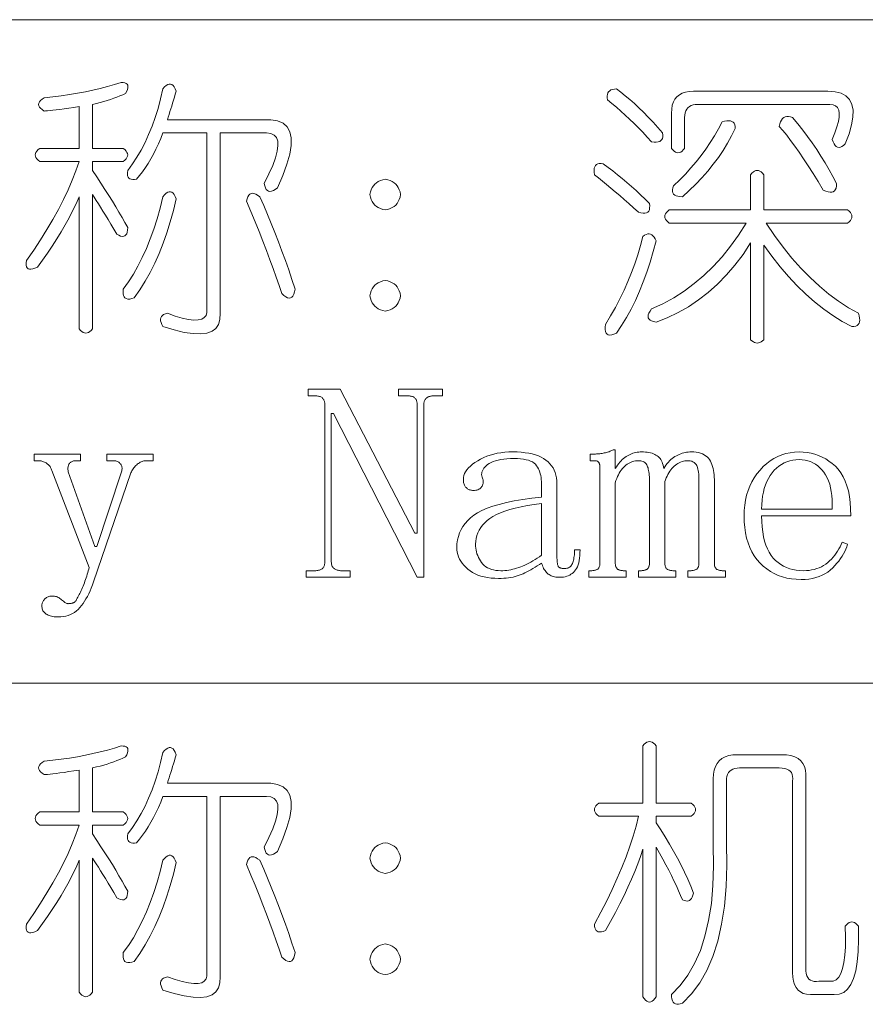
# Model space of a CAD drawing. Extents: x 1 to 297, y 1 to 210.
# Tile 102 of 171: x 209 to 220, y 16 to 29. Entities that reach past the tile are written whole.
import ezdxf

# ---------------------------------------------------------------- set-up
doc = ezdxf.new("R2010")
doc.units = 0

msp = doc.modelspace()

# ---------------------------------------------------------------- linework, layer by layer
at = {"color": 7, "lineweight": 13}
for p, q in [((196.872, 28.882), (295.987, 28.882)), ((196.872, 20.264), (295.987, 20.264))]:
    msp.add_line(p, q, dxfattribs=at)
for points in [[(210.129, 28.068), (210.155, 28.066), (210.177, 28.062), (210.194, 28.055), (210.207, 28.045), (210.215, 28.032), (210.218, 28.016), (210.217, 27.998), (210.211, 27.976), (210.201, 27.952), (210.186, 27.925), (210.151, 27.908), (210.114, 27.892), (210.075, 27.876), (210.035, 27.861), (209.993, 27.846), (209.949, 27.832), (209.904, 27.819), (209.857, 27.806), (209.808, 27.794), (209.757, 27.782), (209.757, 27.211), (210.157, 27.211), (210.178, 27.194), (210.194, 27.176), (210.205, 27.159), (210.212, 27.142), (210.215, 27.125), (210.212, 27.108), (210.205, 27.091), (210.194, 27.074), (210.178, 27.056), (210.157, 27.039), (209.757, 27.039), (209.757, 26.925), (209.813, 26.84), (209.867, 26.758), (209.919, 26.678), (209.968, 26.6), (210.015, 26.525), (210.059, 26.452), (210.101, 26.381), (210.141, 26.312), (210.179, 26.246), (210.215, 26.182), (210.213, 26.15), (210.209, 26.124), (210.202, 26.102), (210.192, 26.086), (210.179, 26.075), (210.163, 26.069), (210.145, 26.068), (210.123, 26.072), (210.099, 26.082), (210.072, 26.096), (210.033, 26.163), (209.995, 26.227), (209.959, 26.287), (209.925, 26.343), (209.893, 26.396), (209.863, 26.446), (209.834, 26.492), (209.807, 26.535), (209.781, 26.575), (209.757, 26.611), (209.757, 24.868), (209.74, 24.847), (209.723, 24.831), (209.706, 24.82), (209.689, 24.813), (209.672, 24.811), (209.655, 24.813), (209.637, 24.82), (209.62, 24.831), (209.603, 24.847), (209.586, 24.868), (209.586, 26.582), (209.545, 26.491), (209.5, 26.399), (209.453, 26.308), (209.403, 26.216), (209.35, 26.125), (209.295, 26.034), (209.236, 25.942), (209.175, 25.851), (209.11, 25.759), (209.043, 25.668), (209.011, 25.653), (208.983, 25.644), (208.958, 25.64), (208.938, 25.64), (208.922, 25.646), (208.909, 25.658), (208.901, 25.674), (208.897, 25.695), (208.897, 25.722), (208.9, 25.754), (208.995, 25.89), (209.083, 26.024), (209.166, 26.157), (209.243, 26.288), (209.315, 26.418), (209.38, 26.546), (209.44, 26.672), (209.495, 26.796), (209.543, 26.918), (209.586, 27.039), (209.072, 27.039), (209.051, 27.056), (209.035, 27.074), (209.024, 27.091), (209.017, 27.108), (209.015, 27.125), (209.017, 27.142), (209.024, 27.159), (209.035, 27.176), (209.051, 27.194), (209.072, 27.211), (209.586, 27.211), (209.586, 27.754), (209.515, 27.743), (209.449, 27.733), (209.389, 27.724), (209.335, 27.717), (209.286, 27.711), (209.243, 27.706), (209.206, 27.702), (209.175, 27.699), (209.149, 27.697), (209.129, 27.696), (209.103, 27.714), (209.083, 27.731), (209.069, 27.748), (209.06, 27.765), (209.057, 27.782), (209.06, 27.799), (209.069, 27.816), (209.083, 27.834), (209.103, 27.851), (209.129, 27.868), (209.242, 27.88), (209.352, 27.894), (209.459, 27.91), (209.563, 27.927), (209.665, 27.946), (209.763, 27.967), (209.859, 27.99), (209.952, 28.014), (210.042, 28.04)], [(210.843, 27.954), (210.832, 27.914), (210.82, 27.875), (210.809, 27.836), (210.797, 27.798), (210.786, 27.761), (210.775, 27.724), (210.763, 27.688), (210.752, 27.652), (210.74, 27.617), (210.729, 27.582), (212.072, 27.582), (212.16, 27.568), (212.231, 27.538), (212.283, 27.49), (212.319, 27.427), (212.336, 27.346), (212.336, 27.25), (212.318, 27.136), (212.282, 27.006), (212.229, 26.86), (212.157, 26.696), (212.13, 26.676), (212.105, 26.662), (212.082, 26.654), (212.061, 26.651), (212.043, 26.654), (212.027, 26.662), (212.013, 26.676), (212.002, 26.696), (211.993, 26.722), (211.986, 26.754), (212.048, 26.878), (212.097, 26.99), (212.133, 27.089), (212.155, 27.174), (212.165, 27.246), (212.161, 27.306), (212.144, 27.352), (212.114, 27.384), (212.071, 27.404), (212.015, 27.411), (211.415, 27.411), (211.415, 25.068), (211.412, 24.989), (211.394, 24.924), (211.36, 24.872), (211.309, 24.835), (211.243, 24.811), (211.161, 24.8), (211.063, 24.804), (210.948, 24.821), (210.818, 24.852), (210.672, 24.896), (210.657, 24.924), (210.647, 24.949), (210.641, 24.972), (210.64, 24.992), (210.643, 25.011), (210.651, 25.027), (210.664, 25.04), (210.681, 25.052), (210.703, 25.061), (210.729, 25.068), (210.832, 25.032), (210.923, 25.006), (211.003, 24.989), (211.072, 24.981), (211.129, 24.982), (211.175, 24.992), (211.209, 25.012), (211.232, 25.04), (211.243, 25.078), (211.243, 25.125), (211.243, 27.411), (210.672, 27.411), (210.643, 27.338), (210.612, 27.268), (210.581, 27.201), (210.548, 27.136), (210.515, 27.075), (210.48, 27.016), (210.444, 26.961), (210.407, 26.908), (210.368, 26.858), (210.329, 26.811), (210.302, 26.807), (210.279, 26.806), (210.259, 26.809), (210.242, 26.815), (210.229, 26.825), (210.219, 26.838), (210.213, 26.855), (210.21, 26.875), (210.211, 26.898), (210.215, 26.925), (210.276, 27.008), (210.333, 27.095), (210.388, 27.188), (210.439, 27.286), (210.486, 27.389), (210.53, 27.498), (210.571, 27.611), (210.608, 27.73), (210.641, 27.853), (210.672, 27.982), (210.694, 28.008), (210.715, 28.027), (210.735, 28.04), (210.754, 28.046), (210.772, 28.046), (210.788, 28.04), (210.804, 28.028), (210.818, 28.01), (210.831, 27.985)], [(216.557, 27.982), (216.615, 27.94), (216.673, 27.895), (216.731, 27.847), (216.791, 27.795), (216.85, 27.739), (216.911, 27.68), (216.971, 27.618), (217.033, 27.552), (217.095, 27.483), (217.157, 27.411), (217.161, 27.384), (217.161, 27.36), (217.157, 27.34), (217.148, 27.324), (217.136, 27.311), (217.12, 27.301), (217.099, 27.295), (217.075, 27.292), (217.047, 27.292), (217.015, 27.296), (216.957, 27.358), (216.9, 27.419), (216.843, 27.477), (216.786, 27.534), (216.729, 27.589), (216.672, 27.643), (216.615, 27.694), (216.557, 27.744), (216.5, 27.793), (216.443, 27.839), (216.439, 27.866), (216.439, 27.891), (216.441, 27.912), (216.448, 27.931), (216.457, 27.946), (216.471, 27.959), (216.487, 27.969), (216.507, 27.976), (216.531, 27.981)], [(217.272, 27.668), (217.275, 27.722), (217.283, 27.771), (217.297, 27.814), (217.317, 27.851), (217.343, 27.882), (217.375, 27.908), (217.412, 27.928), (217.455, 27.942), (217.503, 27.951), (217.557, 27.954), (219.3, 27.954), (219.395, 27.947), (219.474, 27.926), (219.537, 27.892), (219.584, 27.844), (219.615, 27.782), (219.629, 27.707), (219.628, 27.618), (219.611, 27.515), (219.578, 27.398), (219.529, 27.268), (219.507, 27.248), (219.485, 27.234), (219.465, 27.225), (219.447, 27.222), (219.429, 27.225), (219.412, 27.234), (219.397, 27.248), (219.383, 27.268), (219.369, 27.294), (219.357, 27.325), (219.393, 27.412), (219.42, 27.49), (219.439, 27.558), (219.449, 27.618), (219.45, 27.668), (219.443, 27.709), (219.427, 27.741), (219.403, 27.764), (219.37, 27.778), (219.329, 27.782), (217.615, 27.782), (217.582, 27.78), (217.553, 27.775), (217.527, 27.767), (217.505, 27.755), (217.486, 27.739), (217.471, 27.72), (217.459, 27.698), (217.45, 27.672), (217.445, 27.643), (217.443, 27.611), (217.443, 27.211), (217.426, 27.19), (217.409, 27.174), (217.392, 27.163), (217.375, 27.156), (217.357, 27.154), (217.34, 27.156), (217.323, 27.163), (217.306, 27.174), (217.289, 27.19), (217.272, 27.211)], [(217.929, 27.554), (217.961, 27.563), (217.991, 27.568), (218.016, 27.57), (218.039, 27.567), (218.057, 27.561), (218.073, 27.55), (218.085, 27.536), (218.093, 27.517), (218.099, 27.494), (218.1, 27.468), (218.052, 27.372), (218, 27.277), (217.943, 27.184), (217.881, 27.093), (217.815, 27.004), (217.744, 26.916), (217.668, 26.83), (217.588, 26.746), (217.504, 26.663), (217.415, 26.582), (217.383, 26.584), (217.355, 26.588), (217.332, 26.595), (217.314, 26.605), (217.3, 26.618), (217.291, 26.634), (217.287, 26.652), (217.287, 26.674), (217.291, 26.698), (217.3, 26.725), (217.379, 26.8), (217.453, 26.877), (217.525, 26.956), (217.593, 27.036), (217.657, 27.118), (217.719, 27.202), (217.776, 27.287), (217.831, 27.374), (217.881, 27.463)], [(218.672, 27.496), (218.679, 27.528), (218.688, 27.556), (218.699, 27.579), (218.713, 27.597), (218.729, 27.611), (218.747, 27.62), (218.768, 27.624), (218.791, 27.624), (218.816, 27.62), (218.843, 27.611), (218.911, 27.53), (218.976, 27.448), (219.039, 27.366), (219.099, 27.282), (219.157, 27.196), (219.213, 27.11), (219.267, 27.023), (219.319, 26.934), (219.368, 26.844), (219.415, 26.754), (219.413, 26.722), (219.408, 26.695), (219.399, 26.674), (219.387, 26.658), (219.372, 26.646), (219.353, 26.64), (219.331, 26.64), (219.305, 26.644), (219.276, 26.653), (219.243, 26.668), (219.176, 26.779), (219.111, 26.884), (219.048, 26.982), (218.987, 27.075), (218.929, 27.161), (218.873, 27.24), (218.819, 27.314), (218.768, 27.381), (218.719, 27.442)], [(216.386, 27.011), (216.449, 26.964), (216.511, 26.917), (216.572, 26.868), (216.633, 26.819), (216.693, 26.768), (216.753, 26.716), (216.812, 26.663), (216.871, 26.608), (216.929, 26.553), (216.986, 26.496), (216.99, 26.464), (216.989, 26.437), (216.985, 26.414), (216.977, 26.396), (216.965, 26.382), (216.948, 26.373), (216.928, 26.368), (216.904, 26.368), (216.875, 26.373), (216.843, 26.382), (216.781, 26.438), (216.72, 26.493), (216.66, 26.546), (216.601, 26.597), (216.543, 26.646), (216.487, 26.694), (216.431, 26.74), (216.377, 26.784), (216.324, 26.827), (216.272, 26.868), (216.268, 26.9), (216.267, 26.928), (216.27, 26.953), (216.276, 26.973), (216.286, 26.989), (216.299, 27.002), (216.316, 27.01), (216.336, 27.014), (216.359, 27.014)], [(218.3, 26.868), (218.317, 26.888), (218.335, 26.904), (218.352, 26.916), (218.369, 26.923), (218.386, 26.925), (218.403, 26.923), (218.42, 26.916), (218.437, 26.904), (218.455, 26.888), (218.472, 26.868), (218.472, 26.411), (219.557, 26.411), (219.578, 26.394), (219.594, 26.376), (219.605, 26.359), (219.612, 26.342), (219.615, 26.325), (219.612, 26.308), (219.605, 26.291), (219.594, 26.274), (219.578, 26.256), (219.557, 26.239), (218.5, 26.239), (218.61, 26.078), (218.722, 25.927), (218.836, 25.786), (218.953, 25.654), (219.072, 25.532), (219.193, 25.42), (219.316, 25.317), (219.442, 25.224), (219.57, 25.141), (219.7, 25.068), (219.71, 25.035), (219.715, 25.006), (219.717, 24.98), (219.714, 24.958), (219.707, 24.939), (219.697, 24.924), (219.682, 24.912), (219.664, 24.903), (219.641, 24.898), (219.615, 24.896), (219.49, 24.964), (219.368, 25.039), (219.248, 25.124), (219.13, 25.216), (219.015, 25.318), (218.901, 25.428), (218.791, 25.546), (218.682, 25.674), (218.576, 25.809), (218.472, 25.954), (218.472, 24.725), (218.455, 24.71), (218.437, 24.698), (218.42, 24.689), (218.403, 24.684), (218.386, 24.682), (218.369, 24.684), (218.352, 24.689), (218.335, 24.698), (218.317, 24.71), (218.3, 24.725), (218.3, 25.982), (218.201, 25.833), (218.096, 25.694), (217.986, 25.566), (217.871, 25.447), (217.75, 25.339), (217.625, 25.242), (217.494, 25.154), (217.359, 25.077), (217.218, 25.01), (217.072, 24.954), (217.04, 24.96), (217.015, 24.97), (216.995, 24.981), (216.98, 24.995), (216.972, 25.011), (216.969, 25.029), (216.972, 25.05), (216.98, 25.072), (216.995, 25.098), (217.015, 25.125), (217.161, 25.193), (217.301, 25.27), (217.437, 25.357), (217.568, 25.454), (217.693, 25.561), (217.813, 25.677), (217.929, 25.803), (218.039, 25.939), (218.143, 26.084), (218.243, 26.239), (217.243, 26.239), (217.223, 26.256), (217.207, 26.274), (217.195, 26.291), (217.188, 26.308), (217.186, 26.325), (217.188, 26.342), (217.195, 26.359), (217.207, 26.376), (217.223, 26.394), (217.243, 26.411), (218.3, 26.411)], [(213.557, 26.811), (213.59, 26.804), (213.62, 26.794), (213.647, 26.781), (213.672, 26.765), (213.693, 26.746), (213.712, 26.725), (213.727, 26.701), (213.74, 26.674), (213.75, 26.644), (213.757, 26.611), (213.75, 26.578), (213.74, 26.548), (213.727, 26.521), (213.712, 26.496), (213.693, 26.475), (213.672, 26.456), (213.647, 26.441), (213.62, 26.428), (213.59, 26.418), (213.557, 26.411), (213.525, 26.418), (213.495, 26.428), (213.467, 26.441), (213.443, 26.456), (213.422, 26.475), (213.403, 26.496), (213.387, 26.521), (213.375, 26.548), (213.365, 26.578), (213.357, 26.611), (213.365, 26.644), (213.375, 26.674), (213.387, 26.701), (213.403, 26.725), (213.422, 26.746), (213.443, 26.765), (213.467, 26.781), (213.495, 26.794), (213.525, 26.804)], [(210.672, 26.582), (210.694, 26.608), (210.715, 26.627), (210.735, 26.64), (210.754, 26.646), (210.772, 26.646), (210.788, 26.64), (210.804, 26.628), (210.818, 26.61), (210.831, 26.585), (210.843, 26.554), (210.807, 26.402), (210.767, 26.255), (210.722, 26.114), (210.674, 25.978), (210.622, 25.846), (210.565, 25.72), (210.505, 25.6), (210.441, 25.484), (210.373, 25.373), (210.3, 25.268), (210.268, 25.259), (210.24, 25.254), (210.215, 25.254), (210.195, 25.259), (210.179, 25.268), (210.167, 25.282), (210.158, 25.3), (210.154, 25.323), (210.154, 25.35), (210.157, 25.382), (210.224, 25.476), (210.288, 25.576), (210.348, 25.682), (210.404, 25.794), (210.457, 25.911), (210.507, 26.034), (210.553, 26.162), (210.596, 26.296), (210.636, 26.436)], [(211.757, 26.525), (211.764, 26.556), (211.773, 26.582), (211.785, 26.602), (211.799, 26.616), (211.815, 26.625), (211.833, 26.628), (211.853, 26.625), (211.876, 26.616), (211.901, 26.602), (211.929, 26.582), (211.98, 26.467), (212.029, 26.351), (212.078, 26.234), (212.125, 26.116), (212.172, 25.996), (212.217, 25.876), (212.261, 25.754), (212.304, 25.631), (212.345, 25.507), (212.386, 25.382), (212.379, 25.346), (212.37, 25.316), (212.359, 25.293), (212.345, 25.277), (212.329, 25.268), (212.311, 25.266), (212.29, 25.27), (212.267, 25.282), (212.242, 25.3), (212.215, 25.325), (212.179, 25.43), (212.141, 25.538), (212.101, 25.649), (212.059, 25.764), (212.015, 25.882), (211.968, 26.004), (211.919, 26.129), (211.867, 26.258), (211.813, 26.39)], [(217.072, 26.011), (217.036, 25.87), (216.996, 25.734), (216.953, 25.603), (216.907, 25.476), (216.857, 25.354), (216.804, 25.236), (216.748, 25.123), (216.688, 25.014), (216.624, 24.91), (216.557, 24.811), (216.525, 24.796), (216.497, 24.788), (216.473, 24.785), (216.452, 24.788), (216.436, 24.796), (216.424, 24.811), (216.415, 24.831), (216.411, 24.856), (216.411, 24.888), (216.415, 24.925), (216.481, 25.034), (216.544, 25.144), (216.602, 25.256), (216.657, 25.368), (216.707, 25.482), (216.754, 25.597), (216.797, 25.713), (216.835, 25.83), (216.87, 25.948), (216.9, 26.068), (216.923, 26.083), (216.944, 26.093), (216.964, 26.099), (216.983, 26.1), (217, 26.096), (217.017, 26.088), (217.032, 26.076), (217.047, 26.059), (217.06, 26.037)], [(213.557, 25.496), (213.59, 25.489), (213.62, 25.479), (213.647, 25.466), (213.672, 25.451), (213.693, 25.432), (213.712, 25.411), (213.727, 25.386), (213.74, 25.359), (213.75, 25.329), (213.757, 25.296), (213.75, 25.264), (213.74, 25.234), (213.727, 25.206), (213.712, 25.182), (213.693, 25.161), (213.672, 25.142), (213.647, 25.126), (213.62, 25.114), (213.59, 25.104), (213.557, 25.096), (213.525, 25.104), (213.495, 25.114), (213.467, 25.126), (213.443, 25.142), (213.422, 25.161), (213.403, 25.182), (213.387, 25.206), (213.375, 25.234), (213.365, 25.264), (213.357, 25.296), (213.365, 25.329), (213.375, 25.359), (213.387, 25.386), (213.403, 25.411), (213.422, 25.432), (213.443, 25.451), (213.467, 25.466), (213.495, 25.479), (213.525, 25.489)], [(213.943, 22.211), (213.972, 22.211), (213.972, 23.882), (213.971, 23.893), (213.971, 23.904), (213.969, 23.914), (213.967, 23.923), (213.965, 23.932), (213.961, 23.94), (213.958, 23.948), (213.953, 23.955), (213.949, 23.962), (213.943, 23.968), (213.937, 23.973), (213.93, 23.978), (213.922, 23.982), (213.913, 23.986), (213.904, 23.989), (213.893, 23.992), (213.882, 23.994), (213.87, 23.995), (213.857, 23.996), (213.843, 23.996), (213.729, 23.996), (213.729, 24.082), (214.3, 24.082), (214.3, 23.996), (214.186, 23.996), (214.175, 23.996), (214.164, 23.995), (214.154, 23.994), (214.144, 23.992), (214.134, 23.989), (214.125, 23.986), (214.116, 23.982), (214.108, 23.978), (214.1, 23.973), (214.093, 23.968), (214.086, 23.962), (214.08, 23.955), (214.075, 23.948), (214.07, 23.94), (214.066, 23.932), (214.063, 23.923), (214.061, 23.914), (214.059, 23.904), (214.058, 23.893), (214.057, 23.882), (214.057, 21.639), (213.972, 21.639), (212.886, 23.768), (212.857, 23.768), (212.857, 21.839), (212.858, 21.828), (212.859, 21.818), (212.861, 21.808), (212.863, 21.798), (212.866, 21.789), (212.87, 21.781), (212.875, 21.773), (212.88, 21.766), (212.886, 21.76), (212.893, 21.754), (212.9, 21.748), (212.908, 21.743), (212.916, 21.739), (212.925, 21.735), (212.934, 21.732), (212.944, 21.73), (212.954, 21.728), (212.964, 21.726), (212.975, 21.725), (212.986, 21.725), (213.1, 21.725), (213.1, 21.639), (212.529, 21.639), (212.529, 21.725), (212.643, 21.725), (212.657, 21.725), (212.67, 21.726), (212.682, 21.728), (212.693, 21.73), (212.704, 21.732), (212.713, 21.735), (212.722, 21.739), (212.73, 21.743), (212.737, 21.748), (212.743, 21.754), (212.749, 21.76), (212.753, 21.766), (212.758, 21.773), (212.761, 21.781), (212.765, 21.789), (212.767, 21.798), (212.769, 21.808), (212.771, 21.818), (212.771, 21.828), (212.772, 21.839), (212.772, 23.882), (212.771, 23.893), (212.771, 23.904), (212.769, 23.914), (212.767, 23.923), (212.765, 23.932), (212.761, 23.94), (212.758, 23.948), (212.753, 23.955), (212.749, 23.962), (212.743, 23.968), (212.737, 23.973), (212.73, 23.978), (212.722, 23.982), (212.713, 23.986), (212.704, 23.989), (212.693, 23.992), (212.682, 23.994), (212.67, 23.995), (212.657, 23.996), (212.643, 23.996), (212.557, 23.996), (212.557, 24.082), (212.972, 24.082)], [(216.257, 23.239), (216.272, 23.239), (216.286, 23.24), (216.3, 23.241), (216.315, 23.242), (216.329, 23.243), (216.343, 23.244), (216.357, 23.246), (216.372, 23.248), (216.386, 23.251), (216.4, 23.254), (216.414, 23.257), (216.428, 23.26), (216.441, 23.263), (216.453, 23.267), (216.465, 23.271), (216.476, 23.276), (216.486, 23.281), (216.496, 23.286), (216.506, 23.291), (216.515, 23.296), (216.543, 23.296), (216.543, 23.054), (216.558, 23.076), (216.572, 23.097), (216.587, 23.116), (216.603, 23.135), (216.618, 23.152), (216.634, 23.168), (216.65, 23.182), (216.667, 23.195), (216.683, 23.207), (216.7, 23.218), (216.718, 23.227), (216.735, 23.236), (216.753, 23.243), (216.771, 23.25), (216.79, 23.255), (216.808, 23.26), (216.827, 23.263), (216.847, 23.266), (216.866, 23.267), (216.886, 23.268), (216.911, 23.267), (216.935, 23.266), (216.958, 23.263), (216.98, 23.26), (217, 23.255), (217.02, 23.25), (217.038, 23.243), (217.055, 23.236), (217.071, 23.227), (217.086, 23.218), (217.1, 23.207), (217.112, 23.195), (217.124, 23.182), (217.134, 23.168), (217.143, 23.152), (217.151, 23.135), (217.158, 23.116), (217.164, 23.097), (217.168, 23.076), (217.172, 23.054), (217.186, 23.076), (217.201, 23.097), (217.216, 23.116), (217.232, 23.135), (217.248, 23.152), (217.265, 23.168), (217.282, 23.182), (217.3, 23.195), (217.318, 23.207), (217.336, 23.218), (217.355, 23.227), (217.373, 23.236), (217.392, 23.243), (217.411, 23.25), (217.431, 23.255), (217.45, 23.26), (217.469, 23.263), (217.489, 23.266), (217.509, 23.267), (217.529, 23.268), (217.562, 23.267), (217.593, 23.264), (217.622, 23.259), (217.649, 23.252), (217.673, 23.243), (217.696, 23.232), (217.716, 23.219), (217.735, 23.204), (217.751, 23.187), (217.765, 23.168), (217.777, 23.147), (217.788, 23.126), (217.797, 23.103), (217.806, 23.079), (217.813, 23.054), (217.819, 23.027), (217.823, 23), (217.826, 22.971), (217.828, 22.942), (217.829, 22.911), (217.829, 21.825), (217.829, 21.814), (217.83, 21.804), (217.831, 21.794), (217.833, 21.785), (217.836, 21.777), (217.839, 21.769), (217.843, 21.762), (217.847, 21.756), (217.852, 21.751), (217.857, 21.746), (217.863, 21.742), (217.87, 21.739), (217.877, 21.735), (217.885, 21.733), (217.893, 21.73), (217.902, 21.728), (217.911, 21.727), (217.921, 21.726), (217.932, 21.725), (217.943, 21.725), (217.972, 21.725), (217.972, 21.639), (217.486, 21.639), (217.486, 21.725), (217.515, 21.725), (217.526, 21.725), (217.536, 21.726), (217.546, 21.727), (217.556, 21.728), (217.565, 21.73), (217.573, 21.733), (217.581, 21.735), (217.588, 21.739), (217.594, 21.742), (217.6, 21.746), (217.606, 21.751), (217.611, 21.756), (217.615, 21.762), (217.619, 21.769), (217.622, 21.777), (217.624, 21.785), (217.626, 21.794), (217.628, 21.804), (217.629, 21.814), (217.629, 21.825), (217.629, 22.896), (217.628, 22.927), (217.627, 22.955), (217.626, 22.981), (217.623, 23.005), (217.62, 23.027), (217.616, 23.046), (217.611, 23.064), (217.606, 23.079), (217.6, 23.092), (217.593, 23.104), (217.586, 23.113), (217.577, 23.122), (217.568, 23.129), (217.559, 23.136), (217.548, 23.141), (217.537, 23.146), (217.526, 23.149), (217.513, 23.152), (217.5, 23.153), (217.486, 23.154), (217.466, 23.153), (217.447, 23.151), (217.428, 23.147), (217.409, 23.142), (217.391, 23.136), (217.374, 23.128), (217.356, 23.119), (217.34, 23.108), (217.323, 23.096), (217.307, 23.082), (217.292, 23.067), (217.277, 23.051), (217.263, 23.034), (217.25, 23.016), (217.238, 22.996), (217.226, 22.976), (217.215, 22.954), (217.205, 22.931), (217.195, 22.907), (217.186, 22.882), (217.186, 21.825), (217.186, 21.814), (217.187, 21.804), (217.189, 21.794), (217.191, 21.785), (217.193, 21.777), (217.196, 21.769), (217.2, 21.762), (217.204, 21.756), (217.209, 21.751), (217.215, 21.746), (217.221, 21.742), (217.227, 21.739), (217.234, 21.735), (217.242, 21.733), (217.25, 21.73), (217.259, 21.728), (217.269, 21.727), (217.279, 21.726), (217.289, 21.725), (217.3, 21.725), (217.329, 21.725), (217.329, 21.639), (216.843, 21.639), (216.843, 21.725), (216.872, 21.725), (216.883, 21.725), (216.893, 21.726), (216.903, 21.727), (216.913, 21.728), (216.922, 21.73), (216.93, 21.733), (216.938, 21.735), (216.945, 21.739), (216.951, 21.742), (216.957, 21.746), (216.963, 21.751), (216.968, 21.756), (216.972, 21.762), (216.976, 21.769), (216.979, 21.777), (216.981, 21.785), (216.983, 21.794), (216.985, 21.804), (216.986, 21.814), (216.986, 21.825), (216.986, 22.896), (216.986, 22.921), (216.985, 22.945), (216.983, 22.968), (216.981, 22.989), (216.979, 23.009), (216.976, 23.028), (216.972, 23.045), (216.968, 23.061), (216.963, 23.076), (216.957, 23.089), (216.951, 23.101), (216.944, 23.112), (216.935, 23.122), (216.925, 23.13), (216.915, 23.137), (216.903, 23.143), (216.889, 23.148), (216.875, 23.151), (216.86, 23.153), (216.843, 23.154), (216.823, 23.153), (216.804, 23.151), (216.785, 23.147), (216.767, 23.142), (216.748, 23.136), (216.731, 23.128), (216.714, 23.119), (216.697, 23.108), (216.68, 23.096), (216.665, 23.082), (216.649, 23.067), (216.635, 23.051), (216.621, 23.033), (216.607, 23.014), (216.595, 22.993), (216.583, 22.971), (216.572, 22.947), (216.562, 22.922), (216.552, 22.896), (216.543, 22.868), (216.543, 21.825), (216.543, 21.814), (216.544, 21.804), (216.546, 21.794), (216.548, 21.785), (216.55, 21.777), (216.553, 21.769), (216.557, 21.762), (216.561, 21.756), (216.566, 21.751), (216.572, 21.746), (216.578, 21.742), (216.584, 21.739), (216.591, 21.735), (216.599, 21.733), (216.607, 21.73), (216.616, 21.728), (216.626, 21.727), (216.636, 21.726), (216.646, 21.725), (216.657, 21.725), (216.686, 21.725), (216.686, 21.639), (216.2, 21.639), (216.2, 21.725), (216.229, 21.725), (216.24, 21.725), (216.251, 21.726), (216.261, 21.727), (216.27, 21.728), (216.279, 21.73), (216.287, 21.733), (216.295, 21.735), (216.302, 21.739), (216.309, 21.742), (216.315, 21.746), (216.32, 21.751), (216.325, 21.756), (216.329, 21.762), (216.333, 21.769), (216.336, 21.777), (216.339, 21.785), (216.341, 21.794), (216.342, 21.804), (216.343, 21.814), (216.343, 21.825), (216.343, 23.068), (216.343, 23.076), (216.343, 23.084), (216.342, 23.092), (216.341, 23.099), (216.34, 23.105), (216.338, 23.112), (216.336, 23.117), (216.334, 23.123), (216.332, 23.128), (216.329, 23.132), (216.326, 23.136), (216.322, 23.14), (216.318, 23.143), (216.313, 23.146), (216.307, 23.148), (216.301, 23.15), (216.295, 23.152), (216.288, 23.153), (216.28, 23.153), (216.272, 23.154), (216.215, 23.154), (216.215, 23.239)], [(209.786, 22.039), (209.815, 22.039), (210.129, 22.996), (210.134, 23.01), (210.138, 23.024), (210.14, 23.037), (210.141, 23.049), (210.141, 23.061), (210.14, 23.072), (210.137, 23.082), (210.133, 23.092), (210.128, 23.102), (210.122, 23.111), (210.114, 23.119), (210.107, 23.126), (210.098, 23.133), (210.09, 23.138), (210.081, 23.143), (210.071, 23.147), (210.061, 23.15), (210.051, 23.152), (210.04, 23.153), (210.029, 23.154), (209.943, 23.154), (209.943, 23.239), (210.543, 23.239), (210.543, 23.154), (210.457, 23.154), (210.446, 23.153), (210.435, 23.152), (210.423, 23.15), (210.412, 23.147), (210.4, 23.143), (210.389, 23.138), (210.377, 23.133), (210.366, 23.126), (210.355, 23.119), (210.343, 23.111), (210.332, 23.102), (210.321, 23.092), (210.311, 23.082), (210.302, 23.072), (210.293, 23.061), (210.285, 23.049), (210.277, 23.037), (210.27, 23.024), (210.263, 23.01), (210.257, 22.996), (209.772, 21.582), (209.757, 21.54), (209.742, 21.5), (209.726, 21.462), (209.709, 21.426), (209.691, 21.391), (209.673, 21.358), (209.654, 21.328), (209.635, 21.299), (209.614, 21.272), (209.593, 21.246), (209.571, 21.223), (209.548, 21.203), (209.523, 21.184), (209.497, 21.169), (209.47, 21.155), (209.441, 21.144), (209.412, 21.136), (209.381, 21.13), (209.348, 21.126), (209.315, 21.125), (209.295, 21.125), (209.276, 21.126), (209.258, 21.128), (209.241, 21.131), (209.225, 21.134), (209.21, 21.138), (209.196, 21.142), (209.182, 21.148), (209.169, 21.154), (209.157, 21.161), (209.147, 21.168), (209.137, 21.176), (209.128, 21.185), (209.121, 21.195), (209.115, 21.205), (209.109, 21.216), (209.105, 21.228), (209.103, 21.241), (209.101, 21.254), (209.1, 21.268), (209.101, 21.276), (209.102, 21.285), (209.103, 21.294), (209.106, 21.302), (209.109, 21.311), (209.113, 21.319), (209.118, 21.328), (209.123, 21.336), (209.129, 21.345), (209.136, 21.354), (209.143, 21.362), (209.152, 21.369), (209.161, 21.375), (209.17, 21.381), (209.181, 21.386), (209.192, 21.39), (209.203, 21.393), (209.216, 21.395), (209.229, 21.396), (209.243, 21.396), (209.255, 21.396), (209.266, 21.394), (209.277, 21.392), (209.289, 21.388), (209.3, 21.384), (209.312, 21.378), (209.323, 21.372), (209.335, 21.364), (209.346, 21.356), (209.357, 21.346), (209.369, 21.337), (209.379, 21.328), (209.389, 21.321), (209.399, 21.314), (209.407, 21.309), (209.416, 21.304), (209.423, 21.301), (209.431, 21.298), (209.437, 21.297), (209.443, 21.296), (209.452, 21.297), (209.46, 21.297), (209.468, 21.298), (209.475, 21.299), (209.482, 21.3), (209.489, 21.302), (209.496, 21.303), (209.503, 21.306), (209.509, 21.308), (209.515, 21.311), (209.52, 21.314), (209.525, 21.318), (209.53, 21.322), (209.535, 21.327), (209.54, 21.332), (209.544, 21.338), (209.548, 21.345), (209.551, 21.352), (209.554, 21.36), (209.557, 21.368), (209.566, 21.382), (209.575, 21.398), (209.583, 21.414), (209.592, 21.431), (209.6, 21.448), (209.609, 21.466), (209.617, 21.485), (209.626, 21.505), (209.635, 21.525), (209.643, 21.546), (209.652, 21.568), (209.66, 21.59), (209.668, 21.611), (209.675, 21.633), (209.682, 21.655), (209.689, 21.678), (209.696, 21.7), (209.703, 21.722), (209.709, 21.745), (209.715, 21.768), (209.229, 23.025), (209.226, 23.036), (209.222, 23.047), (209.217, 23.057), (209.212, 23.067), (209.206, 23.077), (209.199, 23.086), (209.191, 23.094), (209.183, 23.103), (209.174, 23.11), (209.165, 23.118), (209.154, 23.125), (209.144, 23.131), (209.134, 23.136), (209.123, 23.141), (209.113, 23.145), (209.102, 23.148), (209.091, 23.15), (209.08, 23.152), (209.069, 23.153), (209.057, 23.154), (209, 23.154), (209, 23.239), (209.6, 23.239), (209.6, 23.154), (209.543, 23.154), (209.532, 23.153), (209.521, 23.152), (209.511, 23.15), (209.502, 23.148), (209.493, 23.145), (209.485, 23.141), (209.477, 23.136), (209.47, 23.131), (209.463, 23.125), (209.457, 23.118), (209.452, 23.11), (209.448, 23.102), (209.444, 23.093), (209.441, 23.084), (209.44, 23.073), (209.439, 23.062), (209.438, 23.05), (209.439, 23.038), (209.441, 23.025), (209.443, 23.011)], [(215.029, 21.625), (214.979, 21.626), (214.931, 21.63), (214.885, 21.636), (214.841, 21.644), (214.8, 21.655), (214.761, 21.669), (214.725, 21.684), (214.691, 21.703), (214.659, 21.723), (214.629, 21.746), (214.602, 21.771), (214.577, 21.796), (214.556, 21.822), (214.537, 21.849), (214.522, 21.877), (214.509, 21.905), (214.499, 21.934), (214.492, 21.964), (214.487, 21.994), (214.486, 22.025), (214.488, 22.075), (214.495, 22.124), (214.506, 22.171), (214.521, 22.216), (214.541, 22.259), (214.566, 22.3), (214.594, 22.339), (214.628, 22.377), (214.665, 22.413), (214.707, 22.446), (214.756, 22.478), (214.813, 22.508), (214.879, 22.537), (214.954, 22.563), (215.038, 22.587), (215.13, 22.61), (215.231, 22.631), (215.341, 22.65), (215.459, 22.667), (215.586, 22.682), (215.586, 22.854), (215.585, 22.882), (215.583, 22.909), (215.58, 22.935), (215.576, 22.96), (215.57, 22.984), (215.563, 23.007), (215.554, 23.029), (215.545, 23.05), (215.534, 23.07), (215.522, 23.089), (215.507, 23.107), (215.489, 23.123), (215.468, 23.137), (215.444, 23.149), (215.416, 23.159), (215.385, 23.167), (215.351, 23.174), (215.314, 23.178), (215.273, 23.181), (215.229, 23.182), (215.182, 23.181), (215.137, 23.179), (215.096, 23.175), (215.057, 23.17), (215.022, 23.162), (214.989, 23.154), (214.959, 23.144), (214.932, 23.132), (214.907, 23.118), (214.886, 23.104), (214.867, 23.088), (214.851, 23.072), (214.838, 23.056), (214.827, 23.04), (214.818, 23.023), (214.812, 23.007), (214.809, 22.99), (214.808, 22.973), (214.81, 22.956), (214.815, 22.939), (214.82, 22.928), (214.824, 22.916), (214.827, 22.905), (214.828, 22.894), (214.829, 22.882), (214.828, 22.871), (214.827, 22.859), (214.824, 22.848), (214.82, 22.836), (214.815, 22.825), (214.808, 22.814), (214.801, 22.804), (214.792, 22.796), (214.783, 22.788), (214.772, 22.782), (214.76, 22.777), (214.747, 22.773), (214.732, 22.77), (214.717, 22.768), (214.7, 22.768), (214.689, 22.768), (214.678, 22.769), (214.668, 22.771), (214.658, 22.774), (214.648, 22.777), (214.639, 22.781), (214.631, 22.785), (214.623, 22.791), (214.615, 22.797), (214.607, 22.804), (214.601, 22.811), (214.595, 22.819), (214.589, 22.828), (214.585, 22.838), (214.581, 22.848), (214.577, 22.859), (214.575, 22.871), (214.573, 22.884), (214.572, 22.897), (214.572, 22.911), (214.574, 22.936), (214.579, 22.962), (214.588, 22.987), (214.601, 23.011), (214.618, 23.036), (214.639, 23.06), (214.663, 23.084), (214.691, 23.107), (214.722, 23.131), (214.757, 23.154), (214.795, 23.175), (214.835, 23.195), (214.877, 23.212), (214.92, 23.227), (214.965, 23.239), (215.011, 23.25), (215.059, 23.258), (215.109, 23.263), (215.161, 23.267), (215.215, 23.268), (215.27, 23.267), (215.323, 23.264), (215.373, 23.258), (215.42, 23.251), (215.465, 23.241), (215.506, 23.229), (215.545, 23.215), (215.58, 23.199), (215.613, 23.181), (215.643, 23.161), (215.67, 23.138), (215.695, 23.114), (215.716, 23.088), (215.735, 23.06), (215.75, 23.03), (215.763, 22.999), (215.773, 22.965), (215.78, 22.93), (215.785, 22.893), (215.786, 22.854), (215.786, 21.911), (215.786, 21.889), (215.787, 21.869), (215.788, 21.85), (215.789, 21.834), (215.791, 21.82), (215.794, 21.807), (215.796, 21.796), (215.8, 21.787), (215.803, 21.78), (215.807, 21.775), (215.812, 21.771), (215.817, 21.767), (215.823, 21.764), (215.83, 21.761), (215.838, 21.759), (215.846, 21.757), (215.855, 21.755), (215.865, 21.754), (215.875, 21.754), (215.886, 21.754), (215.9, 21.754), (215.913, 21.756), (215.925, 21.759), (215.936, 21.764), (215.947, 21.77), (215.956, 21.777), (215.965, 21.785), (215.973, 21.795), (215.98, 21.806), (215.986, 21.818), (215.991, 21.831), (215.996, 21.846), (216.001, 21.861), (216.004, 21.877), (216.007, 21.895), (216.01, 21.913), (216.012, 21.932), (216.013, 21.953), (216.014, 21.974), (216.015, 21.996), (216.086, 21.996), (216.085, 21.958), (216.083, 21.921), (216.08, 21.887), (216.075, 21.856), (216.068, 21.827), (216.06, 21.8), (216.051, 21.776), (216.04, 21.754), (216.028, 21.735), (216.015, 21.718), (216, 21.703), (215.984, 21.69), (215.968, 21.678), (215.951, 21.668), (215.932, 21.659), (215.913, 21.652), (215.894, 21.646), (215.873, 21.642), (215.851, 21.64), (215.829, 21.639), (215.809, 21.64), (215.791, 21.641), (215.773, 21.643), (215.756, 21.646), (215.74, 21.65), (215.724, 21.655), (215.71, 21.66), (215.696, 21.667), (215.684, 21.674), (215.672, 21.682), (215.661, 21.691), (215.65, 21.702), (215.64, 21.713), (215.631, 21.726), (215.622, 21.739), (215.613, 21.754), (215.606, 21.77), (215.599, 21.787), (215.592, 21.806), (215.586, 21.825), (215.558, 21.805), (215.53, 21.787), (215.502, 21.769), (215.475, 21.753), (215.448, 21.737), (215.422, 21.723), (215.396, 21.709), (215.371, 21.697), (215.346, 21.685), (215.322, 21.675), (215.297, 21.665), (215.271, 21.657), (215.244, 21.649), (215.217, 21.643), (215.188, 21.637), (215.158, 21.633), (215.127, 21.629), (215.095, 21.627), (215.063, 21.625)], [(218.443, 22.439), (218.445, 22.364), (218.449, 22.294), (218.457, 22.228), (218.467, 22.166), (218.481, 22.109), (218.497, 22.056), (218.517, 22.008), (218.539, 21.964), (218.565, 21.924), (218.593, 21.889), (218.624, 21.858), (218.657, 21.83), (218.691, 21.805), (218.728, 21.784), (218.766, 21.766), (218.807, 21.751), (218.849, 21.74), (218.893, 21.732), (218.938, 21.727), (218.986, 21.725), (219.023, 21.726), (219.058, 21.729), (219.092, 21.735), (219.125, 21.742), (219.157, 21.752), (219.188, 21.764), (219.218, 21.777), (219.247, 21.794), (219.274, 21.812), (219.3, 21.832), (219.325, 21.854), (219.349, 21.877), (219.371, 21.901), (219.392, 21.926), (219.411, 21.952), (219.429, 21.979), (219.445, 22.007), (219.46, 22.036), (219.474, 22.065), (219.486, 22.096), (219.557, 22.068), (219.548, 22.036), (219.536, 22.005), (219.522, 21.974), (219.506, 21.943), (219.488, 21.912), (219.467, 21.882), (219.445, 21.851), (219.42, 21.821), (219.393, 21.791), (219.365, 21.761), (219.333, 21.732), (219.3, 21.707), (219.265, 21.684), (219.227, 21.665), (219.188, 21.648), (219.146, 21.635), (219.102, 21.624), (219.056, 21.617), (219.008, 21.612), (218.957, 21.611), (218.893, 21.613), (218.831, 21.619), (218.771, 21.63), (218.714, 21.645), (218.659, 21.664), (218.607, 21.688), (218.557, 21.716), (218.509, 21.748), (218.464, 21.784), (218.422, 21.825), (218.382, 21.87), (218.347, 21.918), (218.316, 21.97), (218.289, 22.026), (218.266, 22.086), (218.248, 22.149), (218.233, 22.216), (218.223, 22.287), (218.217, 22.361), (218.215, 22.439), (218.217, 22.509), (218.223, 22.577), (218.233, 22.643), (218.248, 22.706), (218.266, 22.766), (218.289, 22.824), (218.316, 22.88), (218.347, 22.933), (218.382, 22.984), (218.422, 23.032), (218.464, 23.077), (218.508, 23.117), (218.554, 23.152), (218.602, 23.183), (218.652, 23.209), (218.704, 23.23), (218.757, 23.247), (218.813, 23.258), (218.87, 23.265), (218.929, 23.268), (218.982, 23.266), (219.035, 23.26), (219.085, 23.251), (219.135, 23.238), (219.182, 23.221), (219.229, 23.201), (219.274, 23.177), (219.317, 23.149), (219.36, 23.117), (219.4, 23.082), (219.438, 23.042), (219.472, 22.997), (219.502, 22.946), (219.528, 22.89), (219.55, 22.829), (219.568, 22.762), (219.582, 22.689), (219.592, 22.611), (219.598, 22.528), (219.6, 22.439)], [(219.357, 22.525), (219.359, 22.586), (219.358, 22.645), (219.354, 22.7), (219.347, 22.752), (219.338, 22.802), (219.326, 22.848), (219.311, 22.891), (219.293, 22.932), (219.273, 22.969), (219.25, 23.004), (219.225, 23.035), (219.199, 23.063), (219.17, 23.087), (219.141, 23.109), (219.109, 23.127), (219.076, 23.142), (219.042, 23.153), (219.006, 23.161), (218.968, 23.166), (218.929, 23.168), (218.887, 23.166), (218.846, 23.161), (218.807, 23.152), (218.77, 23.14), (218.734, 23.125), (218.7, 23.106), (218.667, 23.084), (218.636, 23.058), (218.607, 23.029), (218.579, 22.996), (218.553, 22.961), (218.53, 22.923), (218.51, 22.882), (218.492, 22.839), (218.477, 22.793), (218.465, 22.744), (218.455, 22.693), (218.449, 22.64), (218.444, 22.584), (218.443, 22.525)], [(214.729, 22.068), (214.73, 22.042), (214.732, 22.017), (214.736, 21.993), (214.741, 21.968), (214.748, 21.945), (214.757, 21.921), (214.767, 21.898), (214.779, 21.876), (214.792, 21.854), (214.807, 21.832), (214.824, 21.812), (214.843, 21.794), (214.863, 21.777), (214.885, 21.764), (214.909, 21.752), (214.935, 21.742), (214.963, 21.735), (214.993, 21.729), (215.024, 21.726), (215.057, 21.725), (215.083, 21.725), (215.109, 21.727), (215.135, 21.729), (215.16, 21.733), (215.186, 21.737), (215.212, 21.743), (215.237, 21.749), (215.263, 21.757), (215.289, 21.765), (215.315, 21.775), (215.34, 21.785), (215.367, 21.797), (215.393, 21.809), (215.42, 21.823), (215.447, 21.837), (215.474, 21.853), (215.502, 21.869), (215.529, 21.887), (215.558, 21.905), (215.586, 21.925), (215.586, 22.596), (215.492, 22.584), (215.404, 22.57), (215.322, 22.555), (215.245, 22.538), (215.175, 22.52), (215.111, 22.5), (215.053, 22.478), (215.001, 22.455), (214.955, 22.43), (214.915, 22.404), (214.879, 22.376), (214.848, 22.347), (214.82, 22.316), (214.796, 22.285), (214.775, 22.252), (214.759, 22.218), (214.746, 22.182), (214.736, 22.145), (214.731, 22.107)], [(210.129, 19.45), (210.155, 19.448), (210.177, 19.444), (210.194, 19.437), (210.207, 19.427), (210.215, 19.414), (210.218, 19.398), (210.217, 19.38), (210.211, 19.358), (210.201, 19.334), (210.186, 19.307), (210.151, 19.29), (210.114, 19.274), (210.075, 19.258), (210.035, 19.243), (209.993, 19.228), (209.949, 19.214), (209.904, 19.201), (209.857, 19.188), (209.808, 19.176), (209.757, 19.164), (209.757, 18.592), (210.157, 18.592), (210.178, 18.575), (210.194, 18.558), (210.205, 18.541), (210.212, 18.524), (210.215, 18.507), (210.212, 18.49), (210.205, 18.472), (210.194, 18.455), (210.178, 18.438), (210.157, 18.421), (209.757, 18.421), (209.757, 18.307), (209.813, 18.222), (209.867, 18.14), (209.919, 18.06), (209.968, 17.982), (210.015, 17.907), (210.059, 17.834), (210.101, 17.763), (210.141, 17.694), (210.179, 17.628), (210.215, 17.564), (210.213, 17.532), (210.209, 17.506), (210.202, 17.484), (210.192, 17.468), (210.179, 17.457), (210.163, 17.451), (210.145, 17.45), (210.123, 17.454), (210.099, 17.464), (210.072, 17.478), (210.033, 17.545), (209.995, 17.608), (209.959, 17.668), (209.925, 17.725), (209.893, 17.778), (209.863, 17.828), (209.834, 17.874), (209.807, 17.917), (209.781, 17.956), (209.757, 17.992), (209.757, 16.25), (209.74, 16.229), (209.723, 16.213), (209.706, 16.202), (209.689, 16.195), (209.672, 16.192), (209.655, 16.195), (209.637, 16.202), (209.62, 16.213), (209.603, 16.229), (209.586, 16.25), (209.586, 17.964), (209.545, 17.872), (209.5, 17.781), (209.453, 17.69), (209.403, 17.598), (209.35, 17.507), (209.295, 17.415), (209.236, 17.324), (209.175, 17.232), (209.11, 17.141), (209.043, 17.05), (209.011, 17.035), (208.983, 17.026), (208.958, 17.021), (208.938, 17.022), (208.922, 17.028), (208.909, 17.039), (208.901, 17.056), (208.897, 17.077), (208.897, 17.104), (208.9, 17.135), (208.995, 17.272), (209.083, 17.406), (209.166, 17.539), (209.243, 17.67), (209.315, 17.8), (209.38, 17.927), (209.44, 18.053), (209.495, 18.178), (209.543, 18.3), (209.586, 18.421), (209.072, 18.421), (209.051, 18.438), (209.035, 18.455), (209.024, 18.472), (209.017, 18.49), (209.015, 18.507), (209.017, 18.524), (209.024, 18.541), (209.035, 18.558), (209.051, 18.575), (209.072, 18.592), (209.586, 18.592), (209.586, 19.135), (209.515, 19.124), (209.449, 19.115), (209.389, 19.106), (209.335, 19.099), (209.286, 19.092), (209.243, 19.087), (209.206, 19.083), (209.175, 19.08), (209.149, 19.079), (209.129, 19.078), (209.103, 19.095), (209.083, 19.112), (209.069, 19.13), (209.06, 19.147), (209.057, 19.164), (209.06, 19.181), (209.069, 19.198), (209.083, 19.215), (209.103, 19.232), (209.129, 19.25), (209.242, 19.262), (209.352, 19.276), (209.459, 19.292), (209.563, 19.309), (209.665, 19.328), (209.763, 19.349), (209.859, 19.372), (209.952, 19.396), (210.042, 19.422)], [(217.072, 19.45), (217.072, 18.707), (217.529, 18.707), (217.549, 18.69), (217.565, 18.672), (217.577, 18.655), (217.584, 18.638), (217.586, 18.621), (217.584, 18.604), (217.577, 18.587), (217.565, 18.57), (217.549, 18.552), (217.529, 18.535), (217.072, 18.535), (217.072, 18.45), (217.133, 18.358), (217.192, 18.267), (217.247, 18.175), (217.3, 18.084), (217.35, 17.992), (217.397, 17.901), (217.442, 17.81), (217.483, 17.718), (217.522, 17.627), (217.557, 17.535), (217.551, 17.509), (217.543, 17.486), (217.533, 17.468), (217.521, 17.453), (217.507, 17.442), (217.492, 17.436), (217.475, 17.433), (217.457, 17.435), (217.437, 17.44), (217.415, 17.45), (217.391, 17.508), (217.364, 17.568), (217.336, 17.631), (217.305, 17.696), (217.272, 17.764), (217.236, 17.834), (217.199, 17.906), (217.159, 17.98), (217.116, 18.056), (217.072, 18.135), (217.072, 16.192), (217.055, 16.167), (217.037, 16.147), (217.02, 16.132), (217.003, 16.124), (216.986, 16.121), (216.969, 16.124), (216.952, 16.132), (216.935, 16.147), (216.917, 16.167), (216.9, 16.192), (216.9, 18.107), (216.87, 18.014), (216.835, 17.918), (216.797, 17.82), (216.754, 17.718), (216.707, 17.614), (216.657, 17.507), (216.602, 17.397), (216.544, 17.284), (216.481, 17.168), (216.415, 17.05), (216.387, 17.04), (216.363, 17.035), (216.342, 17.033), (216.323, 17.036), (216.307, 17.042), (216.295, 17.053), (216.285, 17.068), (216.277, 17.086), (216.273, 17.109), (216.272, 17.135), (216.355, 17.288), (216.432, 17.438), (216.503, 17.585), (216.569, 17.73), (216.629, 17.871), (216.683, 18.01), (216.732, 18.145), (216.775, 18.278), (216.812, 18.408), (216.843, 18.535), (216.329, 18.535), (216.308, 18.552), (216.292, 18.57), (216.281, 18.587), (216.274, 18.604), (216.272, 18.621), (216.274, 18.638), (216.281, 18.655), (216.292, 18.672), (216.308, 18.69), (216.329, 18.707), (216.9, 18.707), (216.9, 19.45), (216.917, 19.47), (216.935, 19.486), (216.952, 19.498), (216.969, 19.504), (216.986, 19.507), (217.003, 19.504), (217.02, 19.498), (217.037, 19.486), (217.055, 19.47)], [(210.843, 19.335), (210.832, 19.296), (210.82, 19.256), (210.809, 19.218), (210.797, 19.18), (210.786, 19.142), (210.775, 19.106), (210.763, 19.069), (210.752, 19.034), (210.74, 18.998), (210.729, 18.964), (212.072, 18.964), (212.16, 18.95), (212.231, 18.919), (212.283, 18.872), (212.319, 18.808), (212.336, 18.728), (212.336, 18.631), (212.318, 18.518), (212.282, 18.388), (212.229, 18.241), (212.157, 18.078), (212.13, 18.058), (212.105, 18.044), (212.082, 18.035), (212.061, 18.032), (212.043, 18.035), (212.027, 18.044), (212.013, 18.058), (212.002, 18.078), (211.993, 18.104), (211.986, 18.135), (212.048, 18.26), (212.097, 18.372), (212.133, 18.47), (212.155, 18.556), (212.165, 18.628), (212.161, 18.687), (212.144, 18.733), (212.114, 18.766), (212.071, 18.786), (212.015, 18.792), (211.415, 18.792), (211.415, 16.45), (211.412, 16.371), (211.394, 16.306), (211.36, 16.254), (211.309, 16.216), (211.243, 16.192), (211.161, 16.182), (211.063, 16.186), (210.948, 16.203), (210.818, 16.234), (210.672, 16.278), (210.657, 16.306), (210.647, 16.331), (210.641, 16.354), (210.64, 16.374), (210.643, 16.392), (210.651, 16.408), (210.664, 16.422), (210.681, 16.434), (210.703, 16.443), (210.729, 16.45), (210.832, 16.414), (210.923, 16.388), (211.003, 16.371), (211.072, 16.363), (211.129, 16.364), (211.175, 16.374), (211.209, 16.394), (211.232, 16.422), (211.243, 16.46), (211.243, 16.507), (211.243, 18.792), (210.672, 18.792), (210.643, 18.72), (210.612, 18.65), (210.581, 18.582), (210.548, 18.518), (210.515, 18.457), (210.48, 18.398), (210.444, 18.342), (210.407, 18.29), (210.368, 18.24), (210.329, 18.192), (210.302, 18.188), (210.279, 18.188), (210.259, 18.191), (210.242, 18.197), (210.229, 18.207), (210.219, 18.22), (210.213, 18.236), (210.21, 18.256), (210.211, 18.28), (210.215, 18.307), (210.276, 18.389), (210.333, 18.477), (210.388, 18.57), (210.439, 18.668), (210.486, 18.771), (210.53, 18.879), (210.571, 18.993), (210.608, 19.111), (210.641, 19.235), (210.672, 19.364), (210.694, 19.389), (210.715, 19.408), (210.735, 19.421), (210.754, 19.428), (210.772, 19.428), (210.788, 19.422), (210.804, 19.41), (210.818, 19.391), (210.831, 19.366)], [(218.129, 19.335), (218.7, 19.335), (218.765, 19.332), (218.823, 19.323), (218.873, 19.307), (218.915, 19.285), (218.95, 19.257), (218.978, 19.222), (218.998, 19.181), (219.011, 19.134), (219.017, 19.081), (219.015, 19.021), (219.015, 16.564), (219.016, 16.526), (219.021, 16.493), (219.03, 16.464), (219.042, 16.44), (219.057, 16.421), (219.076, 16.406), (219.099, 16.396), (219.124, 16.39), (219.153, 16.389), (219.186, 16.392), (219.329, 16.392), (219.372, 16.394), (219.41, 16.412), (219.443, 16.445), (219.471, 16.493), (219.493, 16.557), (219.511, 16.636), (219.523, 16.73), (219.53, 16.84), (219.532, 16.966), (219.529, 17.107), (219.546, 17.127), (219.563, 17.143), (219.58, 17.155), (219.597, 17.162), (219.615, 17.164), (219.632, 17.162), (219.649, 17.155), (219.666, 17.143), (219.683, 17.127), (219.7, 17.107), (219.702, 16.933), (219.697, 16.779), (219.684, 16.643), (219.664, 16.526), (219.636, 16.428), (219.601, 16.349), (219.558, 16.289), (219.508, 16.247), (219.451, 16.225), (219.386, 16.221), (219.129, 16.221), (219.075, 16.219), (219.026, 16.223), (218.983, 16.235), (218.946, 16.253), (218.915, 16.278), (218.889, 16.31), (218.869, 16.349), (218.855, 16.395), (218.846, 16.447), (218.843, 16.507), (218.843, 18.992), (218.847, 19.025), (218.845, 19.054), (218.84, 19.08), (218.829, 19.102), (218.815, 19.121), (218.795, 19.136), (218.771, 19.148), (218.743, 19.157), (218.709, 19.162), (218.672, 19.164), (218.157, 19.164), (218.125, 19.162), (218.096, 19.157), (218.07, 19.148), (218.048, 19.136), (218.029, 19.121), (218.013, 19.102), (218.001, 19.08), (217.993, 19.054), (217.988, 19.025), (217.986, 18.992), (217.986, 18.192), (217.991, 17.899), (217.981, 17.624), (217.959, 17.369), (217.922, 17.132), (217.872, 16.914), (217.808, 16.715), (217.73, 16.534), (217.639, 16.373), (217.533, 16.23), (217.415, 16.107), (217.387, 16.098), (217.363, 16.093), (217.342, 16.093), (217.323, 16.098), (217.307, 16.107), (217.295, 16.12), (217.285, 16.139), (217.277, 16.162), (217.273, 16.189), (217.272, 16.221), (217.385, 16.338), (217.485, 16.472), (217.573, 16.624), (217.647, 16.792), (217.707, 16.978), (217.755, 17.181), (217.79, 17.401), (217.811, 17.638), (217.819, 17.892), (217.815, 18.164), (217.815, 19.021), (217.818, 19.081), (217.827, 19.134), (217.843, 19.181), (217.865, 19.222), (217.893, 19.257), (217.928, 19.285), (217.969, 19.307), (218.016, 19.323), (218.069, 19.332)], [(213.557, 18.192), (213.59, 18.185), (213.62, 18.175), (213.647, 18.162), (213.672, 18.147), (213.693, 18.128), (213.712, 18.107), (213.727, 18.082), (213.74, 18.055), (213.75, 18.025), (213.757, 17.992), (213.75, 17.96), (213.74, 17.93), (213.727, 17.902), (213.712, 17.878), (213.693, 17.857), (213.672, 17.838), (213.647, 17.822), (213.62, 17.81), (213.59, 17.8), (213.557, 17.792), (213.525, 17.8), (213.495, 17.81), (213.467, 17.822), (213.443, 17.838), (213.422, 17.857), (213.403, 17.878), (213.387, 17.902), (213.375, 17.93), (213.365, 17.96), (213.357, 17.992), (213.365, 18.025), (213.375, 18.055), (213.387, 18.082), (213.403, 18.107), (213.422, 18.128), (213.443, 18.147), (213.467, 18.162), (213.495, 18.175), (213.525, 18.185)], [(210.672, 17.964), (210.694, 17.989), (210.715, 18.008), (210.735, 18.021), (210.754, 18.028), (210.772, 18.028), (210.788, 18.022), (210.804, 18.01), (210.818, 17.991), (210.831, 17.966), (210.843, 17.935), (210.807, 17.784), (210.767, 17.637), (210.722, 17.496), (210.674, 17.359), (210.622, 17.228), (210.565, 17.102), (210.505, 16.981), (210.441, 16.866), (210.373, 16.755), (210.3, 16.65), (210.268, 16.64), (210.24, 16.636), (210.215, 16.636), (210.195, 16.64), (210.179, 16.65), (210.167, 16.663), (210.158, 16.682), (210.154, 16.704), (210.154, 16.732), (210.157, 16.764), (210.224, 16.858), (210.288, 16.958), (210.348, 17.064), (210.404, 17.175), (210.457, 17.292), (210.507, 17.415), (210.553, 17.544), (210.596, 17.678), (210.636, 17.818)], [(211.757, 17.907), (211.764, 17.938), (211.773, 17.964), (211.785, 17.984), (211.799, 17.998), (211.815, 18.007), (211.833, 18.01), (211.853, 18.007), (211.876, 17.998), (211.901, 17.984), (211.929, 17.964), (211.98, 17.849), (212.029, 17.733), (212.078, 17.616), (212.125, 17.498), (212.172, 17.378), (212.217, 17.258), (212.261, 17.136), (212.304, 17.013), (212.345, 16.889), (212.386, 16.764), (212.379, 16.727), (212.37, 16.698), (212.359, 16.675), (212.345, 16.659), (212.329, 16.65), (212.311, 16.647), (212.29, 16.652), (212.267, 16.663), (212.242, 16.682), (212.215, 16.707), (212.179, 16.811), (212.141, 16.919), (212.101, 17.031), (212.059, 17.146), (212.015, 17.264), (211.968, 17.386), (211.919, 17.511), (211.867, 17.639), (211.813, 17.771)], [(213.557, 16.878), (213.59, 16.871), (213.62, 16.861), (213.647, 16.848), (213.672, 16.832), (213.693, 16.814), (213.712, 16.792), (213.727, 16.768), (213.74, 16.741), (213.75, 16.711), (213.757, 16.678), (213.75, 16.645), (213.74, 16.615), (213.727, 16.588), (213.712, 16.564), (213.693, 16.542), (213.672, 16.524), (213.647, 16.508), (213.62, 16.495), (213.59, 16.485), (213.557, 16.478), (213.525, 16.485), (213.495, 16.495), (213.467, 16.508), (213.443, 16.524), (213.422, 16.542), (213.403, 16.564), (213.387, 16.588), (213.375, 16.615), (213.365, 16.645), (213.357, 16.678), (213.365, 16.711), (213.375, 16.741), (213.387, 16.768), (213.403, 16.792), (213.422, 16.814), (213.443, 16.832), (213.467, 16.848), (213.495, 16.861), (213.525, 16.871)]]:
    msp.add_lwpolyline(points, close=True, dxfattribs=at)

doc.saveas('drawing.dxf')
